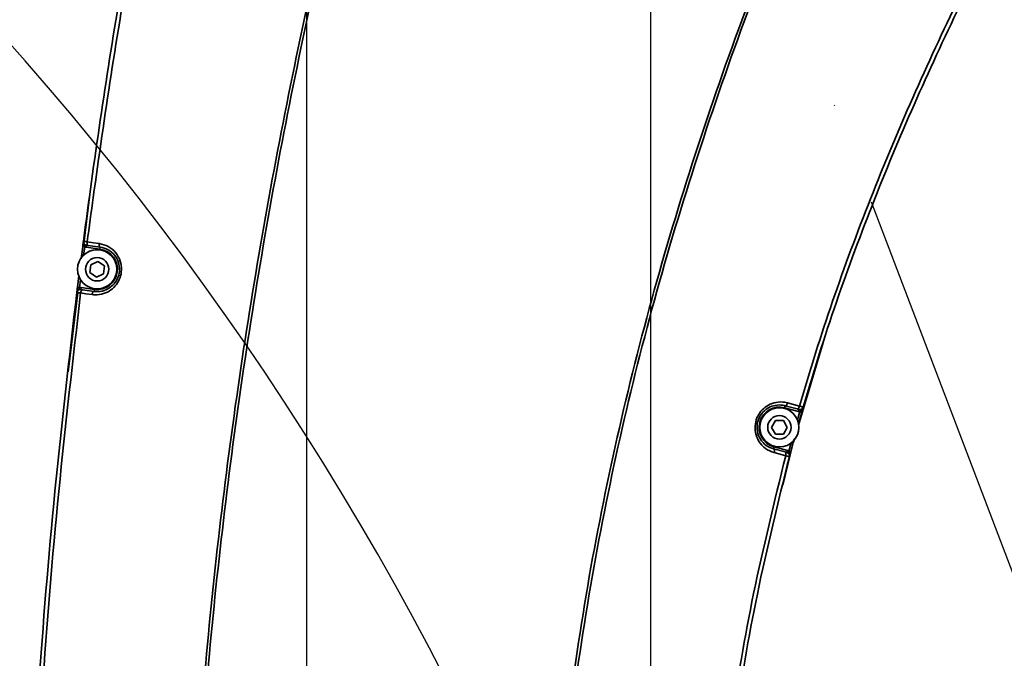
# Model space of a CAD drawing. Header units: millimetres. Extents: x -7686 to -856, y -458 to 6140.
# Tile 44 of 102: x -5934 to -5791, y 3878 to 3971. Entities that reach past the tile are written whole.
import ezdxf

# ---------------------------------------------------------------- set-up
doc = ezdxf.new("R2010")
doc.units = ezdxf.units.MM
doc.header["$LTSCALE"] = 5
doc.header["$PDSIZE"] = -1
doc.linetypes.add('ACAD_ISO10W100', pattern=[18, 12, -3, 0, -3])
doc.dimstyles.new('本体 安装', dxfattribs={"dimtxt": 24, "dimasz": 12, "dimexe": 7, "dimexo": 0.625, "dimtad": 1, "dimtoh": 1, "dimtxsty": 'Standard', "dimcen": 2.5, "dimclrd": 1, "dimclre": 1, "dimclrt": 4, "dimadec": 0, "dimazin": 0, "dimtfac": 1, "dimtmove": 0, "dimatfit": 3, "dimfxl": 1, "dimarcsym": 0})

# ---------------------------------------------------------------- blocks, each defined once
blk = doc.blocks.new('*D70')
at = {"color": 1, "linetype": 'ByBlock', "lineweight": -2, "transparency": 16777216}
for p, q in [((-5843.33, 4028.26), (-6087.16, 4028.26)), ((-6080.16, 3610.26), (-6080.16, 4016.26)), ((-5843.33, 3598.26), (-6087.16, 3598.26))]:
    blk.add_line(p, q, dxfattribs=at)
at = {"color": 1, "linetype": 'ByBlock', "transparency": 16777216}
for points in [[(-6082.16, 4016.26), (-6078.16, 4016.26), (-6080.16, 4028.26)], [(-6082.16, 3610.26), (-6078.16, 3610.26), (-6080.16, 3598.26)]]:
    blk.add_solid(points, dxfattribs=at)
at = {"layer": 'Defpoints', "color": 0, "linetype": 'ByBlock', "transparency": 16777216}
for p in [(-6080.16, 4028.26), (-5842.71, 4028.26), (-5842.71, 3598.26)]:
    blk.add_point(p, dxfattribs=at)
at = {"color": 4, "linetype": 'ByBlock', "transparency": 16777216, "insert": (-6092.79, 3813.26), "char_height": 24, "attachment_point": 5, "rotation": 90}
blk.add_mtext('430', dxfattribs=at)
blk = doc.blocks.new('*D77')
at = {"color": 1, "linetype": 'ByBlock', "lineweight": -2, "transparency": 16777216}
for p, q in [((-5892.71, 3650.76), (-5892.71, 4163.39)), ((-5842.71, 3650.76), (-5842.71, 4163.39)), ((-5880.71, 4156.39), (-5854.71, 4156.39))]:
    blk.add_line(p, q, dxfattribs=at)
at = {"color": 1, "linetype": 'ByBlock', "transparency": 16777216}
for points in [[(-5880.71, 4158.39), (-5880.71, 4154.39), (-5892.71, 4156.39)], [(-5854.71, 4158.39), (-5854.71, 4154.39), (-5842.71, 4156.39)]]:
    blk.add_solid(points, dxfattribs=at)
at = {"layer": 'Defpoints', "color": 0, "linetype": 'ByBlock', "transparency": 16777216}
for p in [(-5842.71, 4156.39), (-5892.71, 3650.14), (-5842.71, 3650.14)]:
    blk.add_point(p, dxfattribs=at)
at = {"color": 4, "linetype": 'ByBlock', "transparency": 16777216, "insert": (-5867.71, 4169.01), "char_height": 24, "attachment_point": 5}
blk.add_mtext('50', dxfattribs=at)
blk = doc.blocks.new('*D82')
at = {"color": 1, "linetype": 'ByBlock', "lineweight": -2, "transparency": 16777216}
blk.add_arc((-5842.71, 3598.26), 196.77, 313.4946, 86.5054, dxfattribs=at)
at = {"color": 1, "linetype": 'ByBlock', "transparency": 16777216}
for points in [[(-5830.78, 3792.67), (-5830.65, 3796.67), (-5842.71, 3795.03)], [(-5705.94, 3454.02), (-5708.6, 3457), (-5716.23, 3447.52)]]:
    blk.add_solid(points, dxfattribs=at)
at = {"layer": 'Defpoints', "color": 0, "linetype": 'ByBlock', "transparency": 16777216}
for p in [(-5842.71, 4028.26), (-5842.71, 3598.26), (-5842.71, 3598.26), (-5646.27, 3586.82), (-5566.31, 3268.86)]:
    blk.add_point(p, dxfattribs=at)
at = {"color": 4, "linetype": 'ByBlock', "transparency": 16777216, "insert": (-5655.42, 3691.91), "char_height": 24, "attachment_point": 5, "rotation": 296.5657}
blk.add_mtext('140°', dxfattribs=at)
blk = doc.blocks.new('*D83')
at = {"color": 1, "linetype": 'ByBlock', "lineweight": -2, "transparency": 16777216}
blk.add_arc((-5842.71, 3598.26), 198.73, 93.4603, 166.5397, dxfattribs=at)
at = {"color": 1, "linetype": 'ByBlock', "transparency": 16777216}
for points in [[(-5854.76, 3798.62), (-5854.64, 3794.62), (-5842.71, 3796.98)], [(-6034.02, 3644.11), (-6037.93, 3644.92), (-6038.42, 3632.77)]]:
    blk.add_solid(points, dxfattribs=at)
at = {"layer": 'Defpoints', "color": 0, "linetype": 'ByBlock', "transparency": 16777216}
for p in [(-5842.71, 4028.26), (-5931.9, 3775.85), (-6266.18, 3672.93), (-5842.71, 3598.26), (-5842.71, 3598.26)]:
    blk.add_point(p, dxfattribs=at)
at = {"color": 4, "linetype": 'ByBlock', "transparency": 16777216, "insert": (-5978.56, 3760.16), "char_height": 24, "attachment_point": 5, "rotation": 40}
blk.add_mtext('80°', dxfattribs=at)
blk = doc.blocks.new('*D84')
at = {"color": 1, "linetype": 'ByBlock', "lineweight": -2, "transparency": 16777216}
blk.add_arc((-5808.18, 4073.26), 236.57, 287.9067, 357.0933, dxfattribs=at)
at = {"color": 1, "linetype": 'ByBlock', "transparency": 16777216}
for points in [[(-5573.92, 4061.31), (-5569.92, 4061.21), (-5571.61, 4073.26)], [(-5734.88, 3846.23), (-5736.01, 3850.07), (-5746.95, 3844.75)]]:
    blk.add_solid(points, dxfattribs=at)
at = {"layer": 'Defpoints', "color": 0, "linetype": 'ByBlock', "transparency": 16777216}
for p in [(-5842.71, 4073.26), (-5402.71, 4073.26), (-5799.24, 4039.9), (-5656.12, 3892.04), (-5685.36, 3614.9)]:
    blk.add_point(p, dxfattribs=at)
at = {"color": 4, "linetype": 'ByBlock', "transparency": 16777216, "insert": (-5630.52, 3936.93), "char_height": 24, "attachment_point": 5, "rotation": 52.5}
blk.add_mtext('75°', dxfattribs=at)

msp = doc.modelspace()

# ---------------------------------------------------------------- linework, layer by layer
at = {"color": 2, "linetype": 'ACAD_ISO10W100'}
for p, q in [((-5842.71, 4028.258), (-5685.363, 3614.898)), ((-5842.71, 3598.258), (-5842.71, 4028.258))]:
    msp.add_line(p, q, dxfattribs=at)
at = {"linetype": 'Continuous', "lineweight": 35}
for p, q in [((-5924.345, 3944.793), (-5925.172, 3937.984)), ((-5925.544, 3935.793), (-5925.316, 3937.554)), ((-5925.019, 3937.515), (-5925.316, 3937.554)), ((-5925.019, 3937.515), (-5925.176, 3936.295)), ((-5924.789, 3937.762), (-5924.831, 3937.465)), ((-5922.799, 3937.179), (-5924.831, 3937.465)), ((-5922.757, 3937.476), (-5924.51, 3937.723)), ((-5922.757, 3937.476), (-5922.799, 3937.179)), ((-5924.257, 3933.772), (-5924.154, 3934.922)), ((-5924.154, 3934.922), (-5923.107, 3935.408)), ((-5923.107, 3935.408), (-5922.162, 3934.744)), ((-5922.162, 3934.744), (-5922.265, 3933.594)), ((-5926.07, 3931.647), (-5925.858, 3933.326)), ((-5923.312, 3933.108), (-5924.257, 3933.772)), ((-5922.265, 3933.594), (-5923.312, 3933.108)), ((-5925.773, 3931.61), (-5926.07, 3931.647)), ((-5925.623, 3932.792), (-5925.773, 3931.61)), ((-5925.6, 3931.312), (-5925.558, 3931.609)), ((-5925.558, 3931.609), (-5923.62, 3931.337)), ((-5926.036, 3930.864), (-5927.435, 3919.341)), ((-5925.322, 3931.273), (-5923.662, 3931.04)), ((-5923.662, 3931.04), (-5923.62, 3931.337)), ((-5821.235, 3911.585), (-5817.625, 3923.608)), ((-5823.168, 3914.397), (-5823.246, 3914.108)), ((-5821.428, 3913.931), (-5823.168, 3914.397)), ((-5822.827, 3914.819), (-5821.086, 3914.352)), ((-5821.236, 3913.569), (-5823.246, 3914.108)), ((-5821.395, 3912.327), (-5821.052, 3913.542)), ((-5820.763, 3913.459), (-5821.254, 3911.723)), ((-5821.158, 3913.859), (-5821.236, 3913.569)), ((-5821.052, 3913.542), (-5820.763, 3913.459)), ((-5825.164, 3911.258), (-5824.587, 3912.258)), ((-5824.587, 3912.258), (-5823.432, 3912.258)), ((-5823.432, 3912.258), (-5822.855, 3911.258)), ((-5824.587, 3910.258), (-5825.164, 3911.258)), ((-5823.432, 3910.258), (-5824.587, 3910.258)), ((-5822.855, 3911.258), (-5823.432, 3910.258)), ((-5823.517, 3902.852), (-5822.047, 3908.858)), ((-5822.644, 3907.812), (-5822.319, 3909.001)), ((-5821.89, 3909.435), (-5822.354, 3907.734)), ((-5821.98, 3909.104), (-5821.832, 3909.599)), ((-5824.851, 3908.119), (-5824.773, 3908.409)), ((-5824.851, 3908.119), (-5823.176, 3907.67)), ((-5824.773, 3908.409), (-5822.83, 3907.888)), ((-5823.09, 3907.13), (-5824.765, 3907.579)), ((-5822.908, 3907.598), (-5822.83, 3907.888)), ((-5822.644, 3907.812), (-5822.354, 3907.734))]:
    msp.add_line(p, q, dxfattribs=at)
at = {"linetype": 'Continuous', "lineweight": 35, "flags": 128}
for points in [[(-5924.51, 3937.723), (-5924.551, 3937.738), (-5924.587, 3937.772), (-5924.618, 3937.823), (-5924.642, 3937.889), (-5924.659, 3937.967), (-5924.667, 3938.055), (-5924.666, 3938.15), (-5924.657, 3938.246)], [(-5924.657, 3938.246), (-5923.766, 3938.121), (-5922.904, 3938)], [(-5922.757, 3937.476), (-5922.798, 3937.492), (-5922.834, 3937.526), (-5922.865, 3937.576), (-5922.889, 3937.642), (-5922.906, 3937.721), (-5922.914, 3937.809), (-5922.913, 3937.903), (-5922.904, 3938)], [(-5925.322, 3931.273), (-5925.366, 3931.269), (-5925.411, 3931.247), (-5925.456, 3931.206), (-5925.497, 3931.148), (-5925.535, 3931.077), (-5925.567, 3930.993), (-5925.592, 3930.902), (-5925.61, 3930.805)], [(-5923.949, 3930.572), (-5924.839, 3930.697), (-5925.61, 3930.805)], [(-5923.662, 3931.04), (-5923.706, 3931.036), (-5923.751, 3931.013), (-5923.795, 3930.973), (-5923.837, 3930.915), (-5923.874, 3930.843), (-5923.906, 3930.76), (-5923.932, 3930.669), (-5923.949, 3930.572)], [(-5822.827, 3914.819), (-5822.856, 3914.727), (-5822.892, 3914.64), (-5822.935, 3914.563), (-5822.981, 3914.497), (-5823.029, 3914.446), (-5823.077, 3914.412), (-5823.124, 3914.395), (-5823.168, 3914.397)], [(-5821.086, 3914.352), (-5821.115, 3914.26), (-5821.152, 3914.173), (-5821.194, 3914.096), (-5821.24, 3914.031), (-5821.288, 3913.98), (-5821.337, 3913.945), (-5821.384, 3913.929), (-5821.428, 3913.931)], [(-5824.765, 3907.579), (-5824.744, 3907.674), (-5824.732, 3907.768), (-5824.73, 3907.857), (-5824.737, 3907.937), (-5824.753, 3908.006), (-5824.778, 3908.06), (-5824.811, 3908.098), (-5824.851, 3908.119)], [(-5823.09, 3907.13), (-5823.069, 3907.225), (-5823.057, 3907.319), (-5823.055, 3907.408), (-5823.062, 3907.488), (-5823.078, 3907.557), (-5823.103, 3907.611), (-5823.136, 3907.649), (-5823.176, 3907.67)]]:
    msp.add_lwpolyline(points, dxfattribs=at)
at = {"linetype": 'Continuous', "lineweight": 35}
for centre, radius in [((-5923.21, 3934.258), 2.85), ((-5923.21, 3934.258), 1.699), ((-5824.01, 3911.258), 2.85), ((-5824.01, 3911.258), 1.699)]:
    msp.add_circle(centre, radius, dxfattribs=at)
at = {"color": 4, "linetype": 'ByBlock'}
for centre, radius, start, end in [((-5842.71, 3598.258), 872.295, 310, 170), ((-6266.177, 3672.927), 442.295, 10.83949, 54.16051)]:
    msp.add_arc(centre, radius, start, end, dxfattribs=at)
at = {"linetype": 'Continuous', "lineweight": 35}
for centre, radius, start, end in [((-5924.72, 3938.257), 0.5, 172.51804, 262), ((-5924.72, 3938.257), 0.8, 248.06174, 262), ((-5923.21, 3934.258), 2.95, 262, 82), ((-5925.67, 3930.817), 0.8, 82, 97.38508), ((-5925.67, 3930.817), 0.5, 82, 172.92876), ((-5824.01, 3911.258), 2.95, 75, 255), ((-5821.029, 3914.342), 0.8, 255, 268.36393), ((-5821.029, 3914.342), 0.5, 255, 343.81911), ((-5823.037, 3907.115), 0.5, 345.11901, 75), ((-5823.037, 3907.115), 0.8, 60.57453, 75)]:
    msp.add_arc(centre, radius, start, end, dxfattribs=at)
for points, knots in [([(-5909.653, 3843.217), (-5909.653, 3843.217), (-5909.236, 3853.077), (-5908.143, 3870.353), (-5905.699, 3894.977), (-5902.834, 3917.105), (-5899.325, 3939.134), (-5895.195, 3961.049), (-5890.45, 3982.833), (-5884.608, 4006.775), (-5879.878, 4023.321), (-5877.191, 4032.722)], [0, 0, 0, 0, 0.0000003, 0.153608, 0.2693434, 0.3851057, 0.5008441, 0.6164967, 0.7321723, 0.8478277, 1, 1, 1, 1]), ([(-5876.844, 4032.62), (-5876.844, 4032.62), (-5879.613, 4023.248), (-5884.214, 4006.671), (-5890.079, 3982.749), (-5894.802, 3960.97), (-5898.923, 3939.065), (-5902.424, 3917.046), (-5905.27, 3894.929), (-5907.757, 3870.32), (-5908.691, 3853.048), (-5909.224, 3843.198)], [0, 0, 0, 0, 0.0000003, 0.1521858, 0.2678452, 0.3835246, 0.4991813, 0.6149153, 0.7306731, 0.8464042, 1, 1, 1, 1]), ([(-5925.215, 3938.322), (-5924.928, 3940.479), (-5923.049, 3954.556), (-5919.384, 3978.382), (-5915.217, 3999.905), (-5913.336, 4009.623)], [0, 0, 0, 0, 0.090313, 0.5893, 1, 1, 1, 1]), ([(-5912.75, 4009.499), (-5914.635, 3999.79), (-5918.811, 3978.283), (-5922.485, 3954.472), (-5924.368, 3940.403), (-5924.657, 3938.246)], [0, 0, 0, 0, 0.4106338, 0.9096448, 1, 1, 1, 1]), ([(-5857.113, 3840.482), (-5857.113, 3840.482), (-5856.778, 3847.747), (-5855.669, 3862.337), (-5852.759, 3884.132), (-5848.66, 3905.814), (-5843.466, 3927.246), (-5837.25, 3948.388), (-5830.101, 3969.218), (-5822.142, 3989.603), (-5816.338, 4002.934), (-5813.348, 4009.483), (-5813.348, 4009.483)], [0, 0, 0, 0, 0.00000034, 0.1242275, 0.24976961, 0.37541082, 0.50097649, 0.62630228, 0.75169669, 0.87704184, 0.99999966, 1, 1, 1, 1]), ([(-5813.017, 4009.331), (-5815.937, 4002.756), (-5821.834, 3989.479), (-5829.733, 3969.084), (-5836.872, 3948.27), (-5843.065, 3927.141), (-5848.256, 3905.728), (-5852.329, 3884.066), (-5855.311, 3862.297), (-5856.23, 3847.715), (-5856.687, 3840.463)], [0, 0, 0, 0, 0.12299, 0.2483484, 0.3737567, 0.4990973, 0.6246492, 0.7502758, 0.8758029, 1, 1, 1, 1]), ([(-5821.086, 3914.352), (-5820.32, 3916.924), (-5818.043, 3924.572), (-5813.704, 3937.128), (-5807.856, 3951.947), (-5801.394, 3966.549), (-5796.733, 3976.142), (-5794.403, 3980.939)], [0, 0, 0, 0, 0.112045, 0.3332984, 0.5545649, 0.7772696, 1, 1, 1, 1]), ([(-5793.871, 3980.655), (-5796.187, 3975.896), (-5800.82, 3966.378), (-5807.274, 3951.837), (-5813.139, 3937.02), (-5817.499, 3924.43), (-5819.784, 3916.767), (-5820.549, 3914.202)], [0, 0, 0, 0, 0.2214333, 0.4428412, 0.6654425, 0.8880301, 1, 1, 1, 1]), ([(-5925.316, 3937.554), (-5925.307, 3937.621), (-5925.289, 3937.762), (-5925.26, 3937.981), (-5925.237, 3938.158), (-5925.223, 3938.262), (-5925.217, 3938.311), (-5925.216, 3938.321), (-5925.215, 3938.322)], [0, 0, 0, 0, 0.1966512, 0.4113258, 0.7108194, 0.9400367, 0.9952427, 1, 1, 1, 1]), ([(-5925.019, 3937.515), (-5925.023, 3937.553), (-5925.034, 3937.639), (-5925.085, 3937.796), (-5925.183, 3937.982), (-5925.227, 3938.181), (-5925.219, 3938.295), (-5925.216, 3938.321), (-5925.215, 3938.322)], [0, 0, 0, 0, 0.1287139, 0.2899681, 0.5929536, 0.909005, 0.9947199, 1, 1, 1, 1]), ([(-5925.215, 3938.322), (-5925.205, 3938.321), (-5925.183, 3938.318), (-5925.012, 3938.295), (-5924.818, 3938.268), (-5924.688, 3938.251), (-5924.657, 3938.246)], [0, 0, 0, 0, 0.3013025, 0.6026027, 0.9039059, 1, 1, 1, 1]), ([(-5924.51, 3937.723), (-5924.526, 3937.725), (-5924.591, 3937.734), (-5924.687, 3937.748), (-5924.773, 3937.76), (-5924.784, 3937.761), (-5924.789, 3937.762)], [0, 0, 0, 0, 0.0960954, 0.3974009, 0.6987003, 1, 1, 1, 1]), ([(-5922.904, 3938), (-5922.456, 3937.888), (-5921.559, 3937.664), (-5920.476, 3936.736), (-5919.801, 3935.527), (-5919.608, 3934.227), (-5919.831, 3933.029), (-5920.381, 3932.003), (-5921.213, 3931.184), (-5922.298, 3930.64), (-5923.257, 3930.499), (-5923.814, 3930.558), (-5923.949, 3930.572)], [0, 0, 0, 0, 0.1228855, 0.24599747, 0.36160378, 0.46496232, 0.55913453, 0.6506859, 0.74588081, 0.84934559, 0.96330436, 1, 1, 1, 1]), ([(-5923.662, 3931.04), (-5923.544, 3931.027), (-5923.063, 3930.976), (-5922.235, 3931.098), (-5921.295, 3931.567), (-5920.572, 3932.275), (-5920.094, 3933.165), (-5919.9, 3934.207), (-5920.069, 3935.338), (-5920.657, 3936.386), (-5921.596, 3937.186), (-5922.37, 3937.379), (-5922.757, 3937.476)], [0, 0, 0, 0, 0.0372189, 0.1525967, 0.2566479, 0.3514936, 0.4419139, 0.5345101, 0.63644, 0.7515645, 0.8755026, 1, 1, 1, 1]), ([(-5926.166, 3930.878), (-5926.166, 3930.879), (-5926.165, 3930.89), (-5926.158, 3930.939), (-5926.146, 3931.043), (-5926.124, 3931.22), (-5926.096, 3931.44), (-5926.079, 3931.58), (-5926.07, 3931.647)], [0, 0, 0, 0, 0.0047573, 0.0599633, 0.2891807, 0.5886743, 0.8033488, 1, 1, 1, 1]), ([(-5925.773, 3931.61), (-5925.787, 3931.575), (-5925.819, 3931.494), (-5925.908, 3931.355), (-5926.049, 3931.2), (-5926.141, 3931.018), (-5926.163, 3930.905), (-5926.166, 3930.88), (-5926.166, 3930.878)], [0, 0, 0, 0, 0.1287139, 0.289968, 0.5929535, 0.909005, 0.9947199, 1, 1, 1, 1]), ([(-5933.249, 3845.029), (-5932.79, 3854.352), (-5931.853, 3873.353), (-5929.506, 3901.985), (-5927.28, 3921.245), (-5926.166, 3930.878)], [0, 0, 0, 0, 0.3249858, 0.6623631, 1, 1, 1, 1]), ([(-5925.61, 3930.805), (-5926.725, 3921.185), (-5928.957, 3901.938), (-5931.307, 3873.326), (-5932.243, 3854.332), (-5932.702, 3845.017)], [0, 0, 0, 0, 0.337411, 0.675084, 1, 1, 1, 1]), ([(-5925.61, 3930.805), (-5925.705, 3930.818), (-5925.896, 3930.843), (-5926.087, 3930.868), (-5926.16, 3930.878), (-5926.165, 3930.878), (-5926.166, 3930.878)], [0, 0, 0, 0, 0.302154, 0.604319, 0.9064635, 1, 1, 1, 1]), ([(-5925.6, 3931.312), (-5925.6, 3931.312), (-5925.597, 3931.312), (-5925.561, 3931.307), (-5925.465, 3931.293), (-5925.37, 3931.28), (-5925.322, 3931.273)], [0, 0, 0, 0, 0.0935335, 0.3956705, 0.6978358, 1, 1, 1, 1]), ([(-5824.765, 3907.579), (-5825.198, 3907.746), (-5826.063, 3908.08), (-5827.028, 3909.139), (-5827.548, 3910.428), (-5827.575, 3911.744), (-5827.203, 3912.903), (-5826.529, 3913.85), (-5825.6, 3914.556), (-5824.456, 3914.957), (-5823.493, 3914.975), (-5822.955, 3914.849), (-5822.827, 3914.819)], [0, 0, 0, 0, 0.1238623, 0.2479687, 0.3640574, 0.4673812, 0.5613647, 0.6527465, 0.747748, 0.85092, 0.9645244, 1, 1, 1, 1]), ([(-5823.168, 3914.397), (-5823.279, 3914.423), (-5823.746, 3914.532), (-5824.577, 3914.516), (-5825.568, 3914.17), (-5826.375, 3913.559), (-5826.962, 3912.737), (-5827.286, 3911.727), (-5827.261, 3910.583), (-5826.808, 3909.465), (-5825.972, 3908.551), (-5825.225, 3908.263), (-5824.851, 3908.119)], [0, 0, 0, 0, 0.0359703, 0.1509487, 0.2546821, 0.3493375, 0.4396098, 0.5320394, 0.6339351, 0.7495258, 0.8744706, 1, 1, 1, 1]), ([(-5821.086, 3914.352), (-5820.993, 3914.327), (-5820.808, 3914.275), (-5820.624, 3914.223), (-5820.554, 3914.204), (-5820.55, 3914.203), (-5820.549, 3914.202)], [0, 0, 0, 0, 0.3030777, 0.6061733, 0.9092356, 1, 1, 1, 1]), ([(-5821.158, 3913.859), (-5821.159, 3913.859), (-5821.161, 3913.859), (-5821.196, 3913.869), (-5821.288, 3913.894), (-5821.381, 3913.918), (-5821.428, 3913.931)], [0, 0, 0, 0, 0.0907597, 0.3938098, 0.6969059, 1, 1, 1, 1]), ([(-5821.052, 3913.542), (-5821.032, 3913.575), (-5820.988, 3913.65), (-5820.879, 3913.773), (-5820.714, 3913.904), (-5820.595, 3914.068), (-5820.556, 3914.176), (-5820.549, 3914.201), (-5820.549, 3914.202)], [0, 0, 0, 0, 0.1286901, 0.2898029, 0.5927399, 0.909014, 0.9947167, 1, 1, 1, 1]), ([(-5820.549, 3914.202), (-5820.549, 3914.201), (-5820.568, 3914.137), (-5820.6, 3914.026), (-5820.667, 3913.793), (-5820.723, 3913.599), (-5820.756, 3913.486), (-5820.763, 3913.459)], [0, 0, 0, 0, 0.00476469, 0.39414643, 0.65543272, 0.91867211, 1, 1, 1, 1]), ([(-5833.218, 3848.988), (-5832.548, 3855.36), (-5831.207, 3868.123), (-5827.902, 3887.559), (-5824.729, 3900.465), (-5823.09, 3907.13)], [0, 0, 0, 0, 0.3253112, 0.6515638, 1, 1, 1, 1]), ([(-5823.176, 3907.67), (-5823.162, 3907.666), (-5823.1, 3907.65), (-5823.007, 3907.625), (-5822.924, 3907.602), (-5822.913, 3907.6), (-5822.908, 3907.598)], [0, 0, 0, 0, 0.0884905, 0.3923272, 0.6961636, 1, 1, 1, 1]), ([(-5822.554, 3906.987), (-5822.564, 3906.99), (-5822.586, 3906.995), (-5822.752, 3907.04), (-5822.939, 3907.09), (-5823.062, 3907.123), (-5823.09, 3907.13)], [0, 0, 0, 0, 0.3038365, 0.607673, 0.9115095, 1, 1, 1, 1]), ([(-5822.644, 3907.812), (-5822.644, 3907.774), (-5822.645, 3907.687), (-5822.615, 3907.525), (-5822.542, 3907.328), (-5822.525, 3907.126), (-5822.547, 3907.013), (-5822.553, 3906.988), (-5822.554, 3906.987)], [0, 0, 0, 0, 0.1286902, 0.2898034, 0.5927406, 0.9090139, 0.9947168, 1, 1, 1, 1]), ([(-5822.354, 3907.734), (-5822.372, 3907.669), (-5822.408, 3907.532), (-5822.465, 3907.319), (-5822.511, 3907.146), (-5822.538, 3907.045), (-5822.551, 3906.997), (-5822.554, 3906.988), (-5822.554, 3906.987)], [0, 0, 0, 0, 0.1966122, 0.4111246, 0.7106256, 0.9400352, 0.9952382, 1, 1, 1, 1]), ([(-5822.554, 3906.987), (-5824.191, 3900.333), (-5827.357, 3887.471), (-5830.66, 3868.076), (-5832.001, 3855.341), (-5832.672, 3848.963)], [0, 0, 0, 0, 0.3485476, 0.673785, 1, 1, 1, 1])]:
    msp.add_open_spline(points, degree=3, knots=knots, dxfattribs=at)

# ---------------------------------------------------------------- dimensions: what is measured, and where the dimension line sits
at = {"color": 4, "linetype": 'ByBlock'}
dim = msp.add_linear_dim(base=(-5842.71, 4156.387), p1=(-5892.71, 3650.136), p2=(-5842.71, 3650.136), dimstyle='本体 安装', dxfattribs=at)
dim.commit()
dim.dimension.update_dxf_attribs({"geometry": '*D77', "text_midpoint": (-5867.71, 4169.012)})
for base, line1, line2, picture, middle in [((-5656.118, 3892.038), ((-5799.243, 4039.905), (-5685.363, 3614.898)), ((-5842.71, 4073.258), (-5402.71, 4073.258)), '*D84', (-5630.516, 3936.932)), ((-5931.897, 3775.846), ((-5842.71, 3598.258), (-5842.71, 4028.258)), ((-5842.71, 3598.258), (-6266.177, 3672.927)), '*D83', (-5978.563, 3760.162))]:
    dim = msp.add_angular_dim_2l(base=base, line1=line1, line2=line2, dimstyle='本体 安装', dxfattribs=at)
    dim.commit()
    dim.dimension.update_dxf_attribs({"geometry": picture, "text_midpoint": middle})
at = {"color": 1, "linetype": 'ByBlock'}
dim = msp.add_linear_dim(base=(-6080.162, 4028.258), p1=(-5842.71, 3598.258), p2=(-5842.71, 4028.258), angle=90, dimstyle='本体 安装', dxfattribs=at)
dim.commit()
dim.dimension.update_dxf_attribs({"geometry": '*D70', "text_midpoint": (-6080.162, 3813.258), "dimtype": 160})
at = {"color": 4, "linetype": 'ByBlock'}
dim = msp.add_angular_dim_2l(base=(-5646.268, 3586.817), line1=((-5842.71, 3598.258), (-5566.311, 3268.859)), line2=((-5842.71, 3598.258), (-5842.71, 4028.258)), dimstyle='本体 安装', dxfattribs=at)
dim.commit()
dim.dimension.update_dxf_attribs({"geometry": '*D82', "text_midpoint": (-5666.71, 3686.26), "dimtype": 162})

doc.saveas('drawing.dxf')
